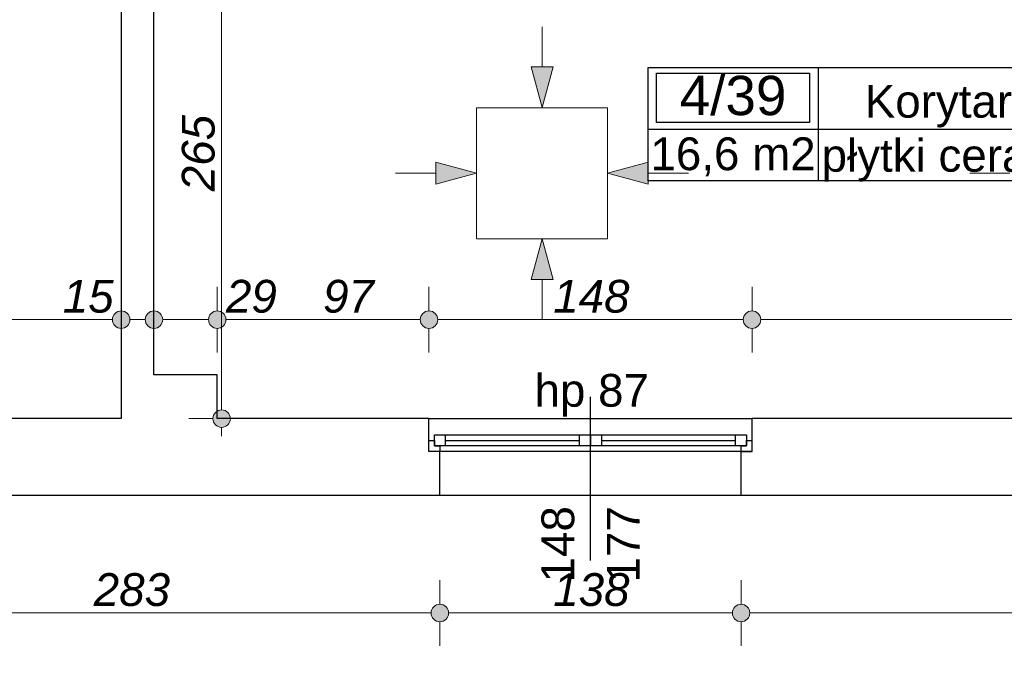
# Model space of a CAD drawing. Header units: millimetres. Extents: x -170998 to -45998, y 10557 to 52557.
# Tile 9 of 92: x -130023 to -125512, y 15257 to 18225. Entities that reach past the tile are written whole.
import ezdxf
from ezdxf.enums import TextEntityAlignment as Align

# ---------------------------------------------------------------- set-up
doc = ezdxf.new("R2010")
doc.units = ezdxf.units.MM
doc.header["$MEASUREMENT"] = 0
for name, color, linetype in [('Linia', 7, 'Continuous'), ('Obiekt', 7, 'Continuous'), ('Okno', 7, 'Continuous'), ('Strefa', 7, 'Continuous'), ('Słup', 7, 'Continuous'), ('Wymiary', 7, 'Continuous'), ('Ściana', 7, 'Continuous')]:
    doc.layers.add(name, color=color, linetype=linetype)
doc.styles.add('Arial', font='txt')
doc.dimstyles.new('GENERATED_STYLE__1', dxfattribs={"dimtxt": 150, "dimasz": 152, "dimexe": 0.18, "dimexo": 0, "dimgap": 0.09, "dimtad": 1, "dimtih": 1, "dimtoh": 1, "dimlfac": 0.1, "dimzin": 0, "dimdsep": 46, "dimtxsty": 'Arial', "dimblk": 'ARROWHEAD_11', "dimblk1": 'ARROWHEAD_11', "dimblk2": 'ARROWHEAD_11', "dimcen": 0.09, "dimclrd": 114, "dimclre": 114, "dimclrt": 114, "dimazin": 0, "dimtfac": 1, "dimtdec": 4, "dimtmove": 0, "dimatfit": 3, "dimfxl": 1, "dimtolj": 1, "dimtzin": 0, "dimarcsym": 0})
doc.dimstyles.new('GENERATED_STYLE__2', dxfattribs={"dimtxt": 150, "dimasz": 152, "dimexe": 0.18, "dimexo": 0, "dimgap": 0.09, "dimtad": 1, "dimlfac": 0.1, "dimzin": 0, "dimdsep": 46, "dimtxsty": 'Arial', "dimblk": 'ARROWHEAD_11', "dimblk1": 'ARROWHEAD_11', "dimblk2": 'ARROWHEAD_11', "dimcen": 0.09, "dimclrd": 114, "dimclre": 114, "dimclrt": 114, "dimazin": 0, "dimtfac": 1, "dimtdec": 4, "dimtmove": 0, "dimatfit": 3, "dimfxl": 1, "dimtolj": 1, "dimtzin": 0, "dimarcsym": 0})
doc.dimstyles.new('GENERATED_STYLE__3', dxfattribs={"dimtxt": 150, "dimasz": 152, "dimexe": 0.18, "dimexo": 0, "dimgap": 0.09, "dimtad": 1, "dimlfac": 0.1, "dimzin": 0, "dimdsep": 46, "dimtxsty": 'Arial', "dimblk": 'ARROWHEAD_11', "dimblk1": 'ARROWHEAD_11', "dimblk2": 'ARROWHEAD_11', "dimcen": 0.09, "dimclrd": 114, "dimclre": 114, "dimclrt": 114, "dimazin": 0, "dimtfac": 1, "dimtdec": 4, "dimtmove": 2, "dimatfit": 3, "dimfxl": 1, "dimtolj": 1, "dimtzin": 0, "dimarcsym": 0})

# ---------------------------------------------------------------- blocks, each defined once
blk = doc.blocks.new('Korytarz_4_39_39', base_point=(-126365.5, 17723.4))
at = {"layer": 'Strefa'}
for p, q in [((-127144.5, 18006.3), (-125157.3, 18006.3)), ((-127144.5, 17487.7), (-127144.5, 18006.3)), ((-126365.5, 18006.3), (-126365.5, 17487.7)), ((-125157.3, 18006.3), (-125157.3, 17487.7)), ((-127105.6, 17980.3), (-126404.4, 17980.3)), ((-127105.6, 17754), (-127105.6, 17980.3)), ((-126404.4, 17980.3), (-126404.4, 17754)), ((-126404.4, 17754), (-127105.6, 17754)), ((-127144.5, 17723.4), (-125157.3, 17723.4)), ((-125157.3, 17487.7), (-127144.5, 17487.7))]:
    blk.add_line(p, q, dxfattribs=at)
at = {"layer": 'Strefa', "style": 'Arial'}
for tag, height, p in [('ROOM_NUMBER', 180, (-126755, 17878.3)), ('ROOM_NAME', 150, (-125761.4, 17851.8)), ('ROOM_CALC_AREA', 150, (-126755, 17611.4)), ('floor_f', 150, (-125761.4, 17604.3))]:
    blk.add_attdef(tag, text='', height=height, dxfattribs=at).set_placement(p, align=Align.MIDDLE_CENTER)
blk = doc.blocks.new('*D74')
at = {"layer": 'Wymiary', "linetype": 'Continuous', "lineweight": 13}
for points in [[(-130838, 16852.2), (-130841.1, 16867.5), (-130849.7, 16880.5), (-130862.7, 16889.1), (-130878, 16892.2), (-130893.3, 16889.1), (-130906.3, 16880.5), (-130915, 16867.5), (-130918, 16852.2), (-130915, 16836.9), (-130906.3, 16823.9), (-130893.3, 16815.2), (-130878, 16812.2), (-130862.7, 16815.2), (-130849.7, 16823.9), (-130841.1, 16836.9)], [(-129518, 16852.2), (-129521.1, 16867.5), (-129529.7, 16880.5), (-129542.7, 16889.1), (-129558, 16892.2), (-129573.3, 16889.1), (-129586.3, 16880.5), (-129595, 16867.5), (-129598, 16852.2), (-129595, 16836.9), (-129586.3, 16823.9), (-129573.3, 16815.2), (-129558, 16812.2), (-129542.7, 16815.2), (-129529.7, 16823.9), (-129521.1, 16836.9)]]:
    blk.add_hatch(color=114, dxfattribs=at).paths.add_polyline_path(points)
at = {"layer": 'Wymiary', "color": 114, "lineweight": 13}
for p, q in [((-130878, 16892.2), (-130878, 17002.2)), ((-129558, 16892.2), (-129558, 17002.2)), ((-130838, 16852.2), (-129598, 16852.2)), ((-130878, 16702.2), (-130878, 16812.2)), ((-129558, 16702.2), (-129558, 16812.2))]:
    blk.add_line(p, q, dxfattribs=at)
for centre in [(-130878, 16852.2), (-129558, 16852.2)]:
    blk.add_circle(centre, 40, dxfattribs=at)
at = {"layer": 'Wymiary', "color": 114, "lineweight": 13, "char_height": 150, "attachment_point": 7, "style": 'Arial'}
for s, insert in [('\\A1;{\\fArial|b0|i1|c238|p38;132}', (-130502.6, 16882.2)), ('\\A1;{\\fArial|b0|i1|c238|p38;15}', (-129825.7, 16882.2))]:
    blk.add_mtext(s, dxfattribs=dict(at, insert=insert))
blk = doc.blocks.new('ARROWHEAD_11')
at = {"color": 0, "linetype": 'Continuous', "lineweight": 0}
blk.add_line((0, 0), (-1, 0), dxfattribs=at)
at = {"color": 0, "linetype": 'Continuous', "lineweight": 0, "const_width": 0.25, "flags": 128}
blk.add_lwpolyline([(-0.125, 0, 1), (0.125, 0, 1)], format="xyb", close=True, dxfattribs=at)
blk = doc.blocks.new('*D75')
at = {"layer": 'Wymiary', "linetype": 'Continuous', "lineweight": 13}
for points in [[(-129518, 16852.2), (-129521.1, 16867.5), (-129529.7, 16880.5), (-129542.7, 16889.1), (-129558, 16892.2), (-129573.3, 16889.1), (-129586.3, 16880.5), (-129595, 16867.5), (-129598, 16852.2), (-129595, 16836.9), (-129586.3, 16823.9), (-129573.3, 16815.2), (-129558, 16812.2), (-129542.7, 16815.2), (-129529.7, 16823.9), (-129521.1, 16836.9)], [(-129368, 16852.2), (-129371.1, 16867.5), (-129379.7, 16880.5), (-129392.7, 16889.1), (-129408, 16892.2), (-129423.3, 16889.1), (-129436.3, 16880.5), (-129445, 16867.5), (-129448, 16852.2), (-129445, 16836.9), (-129436.3, 16823.9), (-129423.3, 16815.2), (-129408, 16812.2), (-129392.7, 16815.2), (-129379.7, 16823.9), (-129371.1, 16836.9)]]:
    blk.add_hatch(color=114, dxfattribs=at).paths.add_polyline_path(points)
at = {"layer": 'Wymiary', "color": 114, "lineweight": 13}
for p, q in [((-129558, 16892.2), (-129558, 17002.2)), ((-129408, 16892.2), (-129408, 17002.2)), ((-129518, 16852.2), (-129448, 16852.2)), ((-129558, 16702.2), (-129558, 16812.2)), ((-129408, 16702.2), (-129408, 16812.2))]:
    blk.add_line(p, q, dxfattribs=at)
for centre in [(-129558, 16852.2), (-129408, 16852.2)]:
    blk.add_circle(centre, 40, dxfattribs=at)
blk = doc.blocks.new('*D76')
at = {"layer": 'Wymiary', "linetype": 'Continuous', "lineweight": 13}
for points in [[(-129368, 16852.2), (-129371.1, 16867.5), (-129379.7, 16880.5), (-129392.7, 16889.1), (-129408, 16892.2), (-129423.3, 16889.1), (-129436.3, 16880.5), (-129445, 16867.5), (-129448, 16852.2), (-129445, 16836.9), (-129436.3, 16823.9), (-129423.3, 16815.2), (-129408, 16812.2), (-129392.7, 16815.2), (-129379.7, 16823.9), (-129371.1, 16836.9)], [(-129078, 16852.2), (-129081.1, 16867.5), (-129089.7, 16880.5), (-129102.7, 16889.1), (-129118, 16892.2), (-129133.3, 16889.1), (-129146.3, 16880.5), (-129155, 16867.5), (-129158, 16852.2), (-129155, 16836.9), (-129146.3, 16823.9), (-129133.3, 16815.2), (-129118, 16812.2), (-129102.7, 16815.2), (-129089.7, 16823.9), (-129081.1, 16836.9)]]:
    blk.add_hatch(color=114, dxfattribs=at).paths.add_polyline_path(points)
at = {"layer": 'Wymiary', "color": 114, "lineweight": 13}
for p, q in [((-129408, 16892.2), (-129408, 17002.2)), ((-129118, 16892.2), (-129118, 17002.2)), ((-129368, 16852.2), (-129158, 16852.2)), ((-129408, 16702.2), (-129408, 16812.2)), ((-129118, 16702.2), (-129118, 16812.2))]:
    blk.add_line(p, q, dxfattribs=at)
for centre in [(-129408, 16852.2), (-129118, 16852.2)]:
    blk.add_circle(centre, 40, dxfattribs=at)
blk = doc.blocks.new('*D77')
at = {"layer": 'Wymiary', "linetype": 'Continuous', "lineweight": 13}
for points in [[(-129078, 16852.2), (-129081.1, 16867.5), (-129089.7, 16880.5), (-129102.7, 16889.1), (-129118, 16892.2), (-129133.3, 16889.1), (-129146.3, 16880.5), (-129155, 16867.5), (-129158, 16852.2), (-129155, 16836.9), (-129146.3, 16823.9), (-129133.3, 16815.2), (-129118, 16812.2), (-129102.7, 16815.2), (-129089.7, 16823.9), (-129081.1, 16836.9)], [(-128108, 16852.2), (-128111.1, 16867.5), (-128119.7, 16880.5), (-128132.7, 16889.1), (-128148, 16892.2), (-128163.3, 16889.1), (-128176.3, 16880.5), (-128185, 16867.5), (-128188, 16852.2), (-128185, 16836.9), (-128176.3, 16823.9), (-128163.3, 16815.2), (-128148, 16812.2), (-128132.7, 16815.2), (-128119.7, 16823.9), (-128111.1, 16836.9)]]:
    blk.add_hatch(color=114, dxfattribs=at).paths.add_polyline_path(points)
at = {"layer": 'Wymiary', "color": 114, "lineweight": 13}
for p, q in [((-129118, 16892.2), (-129118, 17002.2)), ((-128148, 16892.2), (-128148, 17002.2)), ((-129078, 16852.2), (-128188, 16852.2)), ((-129118, 16702.2), (-129118, 16812.2)), ((-128148, 16702.2), (-128148, 16812.2))]:
    blk.add_line(p, q, dxfattribs=at)
for centre in [(-129118, 16852.2), (-128148, 16852.2)]:
    blk.add_circle(centre, 40, dxfattribs=at)
at = {"layer": 'Wymiary', "color": 114, "lineweight": 13, "char_height": 150, "attachment_point": 7, "style": 'Arial'}
for s, insert in [('\\A1;{\\fArial|b0|i1|c238|p38;29}', (-129078, 16882.2)), ('\\A1;{\\fArial|b0|i1|c238|p38;97}', (-128633, 16882.2))]:
    blk.add_mtext(s, dxfattribs=dict(at, insert=insert))
blk = doc.blocks.new('*D78')
at = {"layer": 'Wymiary', "linetype": 'Continuous', "lineweight": 13}
for points in [[(-128108, 16852.2), (-128111.1, 16867.5), (-128119.7, 16880.5), (-128132.7, 16889.1), (-128148, 16892.2), (-128163.3, 16889.1), (-128176.3, 16880.5), (-128185, 16867.5), (-128188, 16852.2), (-128185, 16836.9), (-128176.3, 16823.9), (-128163.3, 16815.2), (-128148, 16812.2), (-128132.7, 16815.2), (-128119.7, 16823.9), (-128111.1, 16836.9)], [(-126628, 16852.2), (-126631.1, 16867.5), (-126639.7, 16880.5), (-126652.7, 16889.1), (-126668, 16892.2), (-126683.3, 16889.1), (-126696.3, 16880.5), (-126705, 16867.5), (-126708, 16852.2), (-126705, 16836.9), (-126696.3, 16823.9), (-126683.3, 16815.2), (-126668, 16812.2), (-126652.7, 16815.2), (-126639.7, 16823.9), (-126631.1, 16836.9)]]:
    blk.add_hatch(color=114, dxfattribs=at).paths.add_polyline_path(points)
at = {"layer": 'Wymiary', "color": 114, "lineweight": 13}
for p, q in [((-128148, 16892.2), (-128148, 17002.2)), ((-126668, 16892.2), (-126668, 17002.2)), ((-128108, 16852.2), (-126708, 16852.2)), ((-128148, 16702.2), (-128148, 16812.2)), ((-126668, 16702.2), (-126668, 16812.2))]:
    blk.add_line(p, q, dxfattribs=at)
for centre in [(-128148, 16852.2), (-126668, 16852.2)]:
    blk.add_circle(centre, 40, dxfattribs=at)
at = {"layer": 'Wymiary', "color": 114, "lineweight": 13, "insert": (-127578.8, 16882.2), "char_height": 150, "attachment_point": 7, "style": 'Arial'}
blk.add_mtext('\\A1;{\\fArial|b0|i1|c238|p38;148}', dxfattribs=at)
blk = doc.blocks.new('*D79')
at = {"layer": 'Wymiary', "linetype": 'Continuous', "lineweight": 13}
for points in [[(-126628, 16852.2), (-126631.1, 16867.5), (-126639.7, 16880.5), (-126652.7, 16889.1), (-126668, 16892.2), (-126683.3, 16889.1), (-126696.3, 16880.5), (-126705, 16867.5), (-126708, 16852.2), (-126705, 16836.9), (-126696.3, 16823.9), (-126683.3, 16815.2), (-126668, 16812.2), (-126652.7, 16815.2), (-126639.7, 16823.9), (-126631.1, 16836.9)], [(-123288, 16852.2), (-123291.1, 16867.5), (-123299.7, 16880.5), (-123312.7, 16889.1), (-123328, 16892.2), (-123343.3, 16889.1), (-123356.3, 16880.5), (-123365, 16867.5), (-123368, 16852.2), (-123365, 16836.9), (-123356.3, 16823.9), (-123343.3, 16815.2), (-123328, 16812.2), (-123312.7, 16815.2), (-123299.7, 16823.9), (-123291.1, 16836.9)]]:
    blk.add_hatch(color=114, dxfattribs=at).paths.add_polyline_path(points)
at = {"layer": 'Wymiary', "color": 114, "lineweight": 13}
for p, q in [((-126668, 16892.2), (-126668, 17002.2)), ((-123328, 16892.2), (-123328, 17002.2)), ((-126628, 16852.2), (-123368, 16852.2)), ((-126668, 16702.2), (-126668, 16812.2)), ((-123328, 16702.2), (-123328, 16812.2))]:
    blk.add_line(p, q, dxfattribs=at)
for centre in [(-126668, 16852.2), (-123328, 16852.2)]:
    blk.add_circle(centre, 40, dxfattribs=at)
at = {"layer": 'Wymiary', "color": 114, "lineweight": 13, "char_height": 150, "attachment_point": 7, "style": 'Arial'}
for s, insert in [('\\A1;{\\fArial|b0|i1|c238|p38;334}', (-125282.6, 16882.2)), ('\\A1;{\\fArial|b0|i1|c238|p38;19}', (-123595.7, 16882.2))]:
    blk.add_mtext(s, dxfattribs=dict(at, insert=insert))
blk = doc.blocks.new('*D603')
at = {"layer": 'Wymiary', "linetype": 'Continuous', "lineweight": 13}
for points in [[(-129058, 19049.3), (-129061.1, 19064.6), (-129069.7, 19077.6), (-129082.7, 19086.3), (-129098, 19089.3), (-129113.3, 19086.3), (-129126.3, 19077.6), (-129135, 19064.6), (-129138, 19049.3), (-129135, 19034), (-129126.3, 19021), (-129113.3, 19012.4), (-129098, 19009.3), (-129082.7, 19012.4), (-129069.7, 19021), (-129061.1, 19034)], [(-129058, 16399.3), (-129061.1, 16414.6), (-129069.7, 16427.6), (-129082.7, 16436.3), (-129098, 16439.3), (-129113.3, 16436.3), (-129126.3, 16427.6), (-129135, 16414.6), (-129138, 16399.3), (-129135, 16384), (-129126.3, 16371), (-129113.3, 16362.4), (-129098, 16359.3), (-129082.7, 16362.4), (-129069.7, 16371), (-129061.1, 16384)]]:
    blk.add_hatch(color=114, dxfattribs=at).paths.add_polyline_path(points)
at = {"layer": 'Wymiary', "color": 114, "lineweight": 13}
for p, q in [((-129138, 19049.3), (-129248, 19049.3)), ((-128948, 19049.3), (-129058, 19049.3)), ((-129098, 16439.3), (-129098, 19009.3)), ((-129138, 16399.3), (-129248, 16399.3)), ((-128948, 16399.3), (-129058, 16399.3)), ((-129098, 16319.3), (-129098, 16359.3))]:
    blk.add_line(p, q, dxfattribs=at)
for centre in [(-129098, 19049.3), (-129098, 16399.3)]:
    blk.add_circle(centre, 40, dxfattribs=at)
at = {"layer": 'Wymiary', "color": 114, "lineweight": 13, "char_height": 150, "attachment_point": 7, "rotation": 90, "style": 'Arial'}
for s, insert in [('\\A1;{\\fArial|b0|i1|c238|p38;15}', (-129128, 18781.7)), ('\\A1;{\\fArial|b0|i1|c238|p38;265}', (-129128, 17439.7))]:
    blk.add_mtext(s, dxfattribs=dict(at, insert=insert))
blk = doc.blocks.new('*D617')
at = {"layer": 'Wymiary', "linetype": 'Continuous', "lineweight": 13}
for points in [[(-130362.2, 19049.3), (-130365.2, 19064.6), (-130373.9, 19077.6), (-130386.9, 19086.3), (-130402.2, 19089.3), (-130417.5, 19086.3), (-130430.5, 19077.6), (-130439.1, 19064.6), (-130442.2, 19049.3), (-130439.1, 19034), (-130430.5, 19021), (-130417.5, 19012.4), (-130402.2, 19009.3), (-130386.9, 19012.4), (-130373.9, 19021), (-130365.2, 19034)], [(-130362.2, 16399.3), (-130365.2, 16414.6), (-130373.9, 16427.6), (-130386.9, 16436.3), (-130402.2, 16439.3), (-130417.5, 16436.3), (-130430.5, 16427.6), (-130439.1, 16414.6), (-130442.2, 16399.3), (-130439.1, 16384), (-130430.5, 16371), (-130417.5, 16362.4), (-130402.2, 16359.3), (-130386.9, 16362.4), (-130373.9, 16371), (-130365.2, 16384)]]:
    blk.add_hatch(color=114, dxfattribs=at).paths.add_polyline_path(points)
at = {"layer": 'Wymiary', "color": 114, "lineweight": 13}
for p, q in [((-130442.2, 19049.3), (-130552.2, 19049.3)), ((-130252.2, 19049.3), (-130362.2, 19049.3)), ((-130402.2, 16439.3), (-130402.2, 19009.3)), ((-130442.2, 16399.3), (-130552.2, 16399.3)), ((-130252.2, 16399.3), (-130362.2, 16399.3)), ((-130402.2, 16319.3), (-130402.2, 16359.3))]:
    blk.add_line(p, q, dxfattribs=at)
for centre in [(-130402.2, 19049.3), (-130402.2, 16399.3)]:
    blk.add_circle(centre, 40, dxfattribs=at)
at = {"layer": 'Wymiary', "color": 114, "lineweight": 13, "insert": (-130432.2, 17323.2), "char_height": 150, "attachment_point": 7, "rotation": 90, "style": 'Arial'}
blk.add_mtext('\\A1;{\\fArial|b0|i1|c238|p38;265}', dxfattribs=at)
blk = doc.blocks.new('*D695')
at = {"layer": 'Wymiary', "linetype": 'Continuous', "lineweight": 13}
for points in [[(-130888, 15509.7), (-130891.1, 15525), (-130899.7, 15538), (-130912.7, 15546.7), (-130928, 15549.7), (-130943.3, 15546.7), (-130956.3, 15538), (-130965, 15525), (-130968, 15509.7), (-130965, 15494.4), (-130956.3, 15481.4), (-130943.3, 15472.7), (-130928, 15469.7), (-130912.7, 15472.7), (-130899.7, 15481.4), (-130891.1, 15494.4)], [(-128058, 15509.7), (-128061.1, 15525), (-128069.7, 15538), (-128082.7, 15546.7), (-128098, 15549.7), (-128113.3, 15546.7), (-128126.3, 15538), (-128135, 15525), (-128138, 15509.7), (-128135, 15494.4), (-128126.3, 15481.4), (-128113.3, 15472.7), (-128098, 15469.7), (-128082.7, 15472.7), (-128069.7, 15481.4), (-128061.1, 15494.4)]]:
    blk.add_hatch(color=114, dxfattribs=at).paths.add_polyline_path(points)
at = {"layer": 'Wymiary', "color": 114, "lineweight": 13}
for p, q in [((-130928, 15549.7), (-130928, 15659.7)), ((-128098, 15549.7), (-128098, 15659.7)), ((-130888, 15509.7), (-128138, 15509.7)), ((-130928, 15359.7), (-130928, 15469.7)), ((-128098, 15359.7), (-128098, 15469.7))]:
    blk.add_line(p, q, dxfattribs=at)
for centre in [(-130928, 15509.7), (-128098, 15509.7)]:
    blk.add_circle(centre, 40, dxfattribs=at)
at = {"layer": 'Wymiary', "color": 114, "lineweight": 13, "insert": (-129683.8, 15539.7), "char_height": 150, "attachment_point": 7, "style": 'Arial'}
blk.add_mtext('\\A1;{\\fArial|b0|i1|c238|p38;283}', dxfattribs=at)
blk = doc.blocks.new('*D696')
at = {"layer": 'Wymiary', "linetype": 'Continuous', "lineweight": 13}
for points in [[(-128058, 15509.7), (-128061.1, 15525), (-128069.7, 15538), (-128082.7, 15546.7), (-128098, 15549.7), (-128113.3, 15546.7), (-128126.3, 15538), (-128135, 15525), (-128138, 15509.7), (-128135, 15494.4), (-128126.3, 15481.4), (-128113.3, 15472.7), (-128098, 15469.7), (-128082.7, 15472.7), (-128069.7, 15481.4), (-128061.1, 15494.4)], [(-126678, 15509.7), (-126681.1, 15525), (-126689.7, 15538), (-126702.7, 15546.7), (-126718, 15549.7), (-126733.3, 15546.7), (-126746.3, 15538), (-126755, 15525), (-126758, 15509.7), (-126755, 15494.4), (-126746.3, 15481.4), (-126733.3, 15472.7), (-126718, 15469.7), (-126702.7, 15472.7), (-126689.7, 15481.4), (-126681.1, 15494.4)]]:
    blk.add_hatch(color=114, dxfattribs=at).paths.add_polyline_path(points)
at = {"layer": 'Wymiary', "color": 114, "lineweight": 13}
for p, q in [((-128098, 15549.7), (-128098, 15659.7)), ((-126718, 15549.7), (-126718, 15659.7)), ((-128058, 15509.7), (-126758, 15509.7)), ((-128098, 15359.7), (-128098, 15469.7)), ((-126718, 15359.7), (-126718, 15469.7))]:
    blk.add_line(p, q, dxfattribs=at)
for centre in [(-128098, 15509.7), (-126718, 15509.7)]:
    blk.add_circle(centre, 40, dxfattribs=at)
at = {"layer": 'Wymiary', "color": 114, "lineweight": 13, "insert": (-127578.8, 15539.7), "char_height": 150, "attachment_point": 7, "style": 'Arial'}
blk.add_mtext('\\A1;{\\fArial|b0|i1|c238|p38;138}', dxfattribs=at)
blk = doc.blocks.new('*D697')
at = {"layer": 'Wymiary', "linetype": 'Continuous', "lineweight": 13}
for points in [[(-126678, 15509.7), (-126681.1, 15525), (-126689.7, 15538), (-126702.7, 15546.7), (-126718, 15549.7), (-126733.3, 15546.7), (-126746.3, 15538), (-126755, 15525), (-126758, 15509.7), (-126755, 15494.4), (-126746.3, 15481.4), (-126733.3, 15472.7), (-126718, 15469.7), (-126702.7, 15472.7), (-126689.7, 15481.4), (-126681.1, 15494.4)], [(-122988, 15509.7), (-122991.1, 15525), (-122999.7, 15538), (-123012.7, 15546.7), (-123028, 15549.7), (-123043.3, 15546.7), (-123056.3, 15538), (-123065, 15525), (-123068, 15509.7), (-123065, 15494.4), (-123056.3, 15481.4), (-123043.3, 15472.7), (-123028, 15469.7), (-123012.7, 15472.7), (-122999.7, 15481.4), (-122991.1, 15494.4)]]:
    blk.add_hatch(color=114, dxfattribs=at).paths.add_polyline_path(points)
at = {"layer": 'Wymiary', "color": 114, "lineweight": 13}
for p, q in [((-126718, 15549.7), (-126718, 15659.7)), ((-123028, 15549.7), (-123028, 15659.7)), ((-126678, 15509.7), (-123068, 15509.7)), ((-126718, 15359.7), (-126718, 15469.7)), ((-123028, 15359.7), (-123028, 15469.7))]:
    blk.add_line(p, q, dxfattribs=at)
for centre in [(-126718, 15509.7), (-123028, 15509.7)]:
    blk.add_circle(centre, 40, dxfattribs=at)
at = {"layer": 'Wymiary', "color": 114, "lineweight": 13, "insert": (-125043.8, 15539.7), "char_height": 150, "attachment_point": 7, "style": 'Arial'}
blk.add_mtext('\\A1;{\\fArial|b0|i1|c238|p38;369}', dxfattribs=at)
blk = doc.blocks.new('*D717')
at = {"layer": 'Wymiary', "linetype": 'Continuous', "lineweight": 13}
for points in [[(-140218, 15152.7), (-140221.1, 15168.1), (-140229.7, 15181), (-140242.7, 15189.7), (-140258, 15192.7), (-140273.3, 15189.7), (-140286.3, 15181), (-140295, 15168.1), (-140298, 15152.7), (-140295, 15137.4), (-140286.3, 15124.5), (-140273.3, 15115.8), (-140258, 15112.7), (-140242.7, 15115.8), (-140229.7, 15124.5), (-140221.1, 15137.4)], [(-67518, 15152.7), (-67521, 15168.1), (-67529.7, 15181), (-67542.7, 15189.7), (-67558, 15192.7), (-67573.3, 15189.7), (-67586.3, 15181), (-67594.9, 15168.1), (-67598, 15152.7), (-67594.9, 15137.4), (-67586.3, 15124.5), (-67573.3, 15115.8), (-67558, 15112.7), (-67542.7, 15115.8), (-67529.7, 15124.5), (-67521, 15137.4)]]:
    blk.add_hatch(color=114, dxfattribs=at).paths.add_polyline_path(points)
at = {"layer": 'Wymiary', "color": 114, "lineweight": 13}
for p, q in [((-140258, 15192.7), (-140258, 15302.7)), ((-67558, 15192.7), (-67558, 15302.7)), ((-140338, 15152.7), (-140298, 15152.7)), ((-140258, 15002.7), (-140258, 15112.7)), ((-140218, 15152.7), (-67598, 15152.7)), ((-67558, 15002.7), (-67558, 15112.7)), ((-67518, 15152.7), (-67478, 15152.7))]:
    blk.add_line(p, q, dxfattribs=at)
for centre in [(-140258, 15152.7), (-67558, 15152.7)]:
    blk.add_circle(centre, 40, dxfattribs=at)
at = {"layer": 'Wymiary', "color": 114, "lineweight": 13, "insert": (-104307.1, 15182.7), "char_height": 150, "attachment_point": 7, "style": 'Arial'}
blk.add_mtext('\\A1;{\\fArial|b0|i1|c238|p38;7\xa0270,01}', dxfattribs=at)

msp = doc.modelspace()

# ---------------------------------------------------------------- hatches: boundary and pattern name
at = {"layer": 'Linia', "linetype": 'Continuous', "lineweight": 13}
for points in [[(-127629.402, 17822.562), (-127579.153, 18009.098), (-127679.153, 18009.231)], [(-127930.602, 17522.563), (-128117.205, 17572.563), (-128117.205, 17472.563)], [(-127329.802, 17522.563), (-127143.2, 17472.563), (-127143.2, 17572.563)], [(-127629.402, 17222.563), (-127679.153, 17035.894), (-127579.153, 17036.027)]]:
    msp.add_hatch(color=150, dxfattribs=at).paths.add_polyline_path(points)

# ---------------------------------------------------------------- linework, layer by layer
at = {"layer": 'Linia', "color": 150, "lineweight": 13}
for p, q in [((-127628.908, 18192.937), (-127629.153, 18009.165)), ((-127629.402, 17822.562), (-127679.153, 18009.231)), ((-127679.153, 18009.231), (-127579.153, 18009.098)), ((-127629.402, 17822.562), (-127579.153, 18009.098)), ((-127329.802, 17822.163), (-127929.802, 17822.163)), ((-127929.802, 17822.163), (-127929.802, 17222.963)), ((-127329.802, 17222.963), (-127329.802, 17822.163)), ((-127930.602, 17522.563), (-128117.205, 17572.563)), ((-128117.205, 17472.563), (-128117.205, 17572.563)), ((-127329.802, 17522.563), (-127143.2, 17572.563)), ((-127143.2, 17572.563), (-127143.2, 17472.563)), ((-128300.977, 17522.563), (-128117.205, 17522.563)), ((-127930.602, 17522.563), (-128117.205, 17472.563)), ((-127329.802, 17522.563), (-127143.2, 17472.563)), ((-126959.427, 17522.563), (-127143.2, 17522.563)), ((-125670.088, 17522.563), (-125486.316, 17522.563)), ((-127929.802, 17222.163), (-127329.802, 17222.163)), ((-127629.402, 17222.563), (-127679.153, 17035.894)), ((-127629.402, 17222.563), (-127579.153, 17036.027)), ((-127579.153, 17036.027), (-127679.153, 17035.894)), ((-127628.908, 16852.188), (-127629.153, 17035.961))]:
    msp.add_line(p, q, dxfattribs=at)
at = {"layer": 'Obiekt'}
msp.add_line((-127408.019, 15749.32), (-127408.019, 16499.32), dxfattribs=at)
at = {"layer": 'Okno'}
for p, q in [((-128148.019, 16399.32), (-126668.019, 16399.32)), ((-128148.019, 16299.32), (-128123.019, 16299.32)), ((-128148.019, 16249.32), (-128148.019, 16299.32)), ((-128123.019, 16324.32), (-128073.019, 16324.32)), ((-128123.019, 16274.32), (-128123.019, 16324.32)), ((-128123.019, 16299.32), (-128123.019, 16274.32)), ((-128073.019, 16324.32), (-127458.019, 16324.32)), ((-128073.019, 16324.32), (-128073.019, 16274.32)), ((-128073.019, 16324.32), (-127458.019, 16324.32)), ((-128073.019, 16299.32), (-127458.019, 16299.32)), ((-127458.019, 16274.32), (-127458.019, 16324.32)), ((-127458.019, 16324.32), (-127408.019, 16324.32)), ((-127408.019, 16324.32), (-127408.019, 16274.32)), ((-127408.019, 16324.32), (-127358.019, 16324.32)), ((-127408.019, 16274.32), (-127408.019, 16324.32)), ((-127358.019, 16324.32), (-126743.019, 16324.32)), ((-127358.019, 16324.32), (-127358.019, 16274.32)), ((-127358.019, 16324.32), (-126743.019, 16324.32)), ((-127358.019, 16299.32), (-126743.019, 16299.32)), ((-126743.019, 16274.32), (-126743.019, 16324.32)), ((-126743.019, 16324.32), (-126693.019, 16324.32)), ((-126693.019, 16324.32), (-126693.019, 16274.32)), ((-126693.019, 16274.32), (-126693.019, 16299.32)), ((-126693.019, 16299.32), (-126668.019, 16299.32)), ((-126668.019, 16249.32), (-126668.019, 16299.32)), ((-128098.019, 16249.32), (-128148.019, 16249.32)), ((-128098.019, 16249.32), (-128148.019, 16249.32)), ((-128123.019, 16274.32), (-128098.019, 16274.32)), ((-128073.019, 16274.32), (-128123.019, 16274.32)), ((-128098.019, 16274.32), (-128098.019, 16249.32)), ((-127408.019, 16249.32), (-128098.019, 16249.32)), ((-127458.019, 16274.32), (-128073.019, 16274.32)), ((-127408.019, 16274.32), (-127458.019, 16274.32)), ((-127358.019, 16274.32), (-127408.019, 16274.32)), ((-126718.019, 16249.32), (-127408.019, 16249.32)), ((-126743.019, 16274.32), (-127358.019, 16274.32)), ((-126693.019, 16274.32), (-126743.019, 16274.32)), ((-126718.019, 16249.32), (-126718.019, 16274.32)), ((-126718.019, 16274.32), (-126693.019, 16274.32)), ((-126668.019, 16249.32), (-126718.019, 16249.32)), ((-126718.019, 16249.32), (-126668.019, 16249.32)), ((-128098.019, 16049.32), (-126718.019, 16049.32))]:
    msp.add_line(p, q, dxfattribs=at)
at = {"layer": 'Słup'}
for p, q in [((-129118.019, 16599.32), (-129408.019, 16599.32)), ((-129118.019, 16399.32), (-129118.019, 16599.32))]:
    msp.add_line(p, q, dxfattribs=at)
at = {"layer": 'Ściana'}
for p, q in [((-128148.019, 16299.32), (-128148.019, 16399.32)), ((-126668.019, 16299.32), (-126668.019, 16399.32)), ((-128148.019, 16249.32), (-128148.019, 16299.32)), ((-126668.019, 16249.32), (-126668.019, 16299.32)), ((-128098.019, 16249.32), (-128148.019, 16249.32)), ((-128098.019, 16049.32), (-128098.019, 16249.32)), ((-126718.019, 16049.32), (-126718.019, 16249.32)), ((-126718.019, 16249.32), (-126668.019, 16249.32))]:
    msp.add_line(p, q, dxfattribs=at)
at = {"layer": 'Ściana', "flags": 128}
for points in [[(-129558.019, 19049.32), (-129558.019, 16399.32)], [(-129408.019, 16599.32), (-129408.019, 19049.32)], [(-129558.019, 16399.32), (-130878.018, 16399.32)], [(-128148.019, 16399.32), (-129118.019, 16399.32)], [(-123328.019, 16399.32), (-126668.019, 16399.32)], [(-130928.018, 16049.32), (-128098.019, 16049.32)], [(-126718.019, 16049.32), (-123028.019, 16049.32)]]:
    msp.add_lwpolyline(points, dxfattribs=at)

# ---------------------------------------------------------------- block references
at = {"layer": 'Strefa'}
ref = msp.add_blockref('Korytarz_4_39_39', (-126365.479, 17723.407), dxfattribs=at)
ref.add_attrib('ROOM_NAME', 'Korytarz', dxfattribs={"color": 7, "height": 150, "style": 'Arial'}).set_placement((-125761.395, 17851.807), align=Align.MIDDLE_CENTER)
ref.add_attrib('ROOM_NUMBER', '4/39', dxfattribs={"color": 7, "height": 180, "style": 'Arial'}).set_placement((-126754.999, 17878.293), align=Align.MIDDLE_CENTER)
ref.add_attrib('ROOM_CALC_AREA', '16,6 m2', dxfattribs={"color": 7, "height": 150, "style": 'Arial'}).set_placement((-126754.999, 17611.353), align=Align.MIDDLE_CENTER)
ref.add_attrib('floor_f', 'płytki ceram.', dxfattribs={"color": 7, "height": 150, "style": 'Arial'}).set_placement((-125761.395, 17604.307), align=Align.MIDDLE_CENTER)

# ---------------------------------------------------------------- texts
at = {"layer": 'Obiekt', "insert": (-127664.476, 16408.486), "char_height": 150, "attachment_point": 7, "style": 'Arial'}
msp.add_mtext('\\A1;{\\fArial|b0|i0|c238|p38;hp 87}', dxfattribs=at)
at = {"layer": 'Obiekt', "char_height": 150, "attachment_point": 7, "rotation": 90, "style": 'Arial'}
for s, insert in [('\\A1;{\\fArial|b0|i0|c238|p38;148}', (-127480.55, 15649.32)), ('\\A1;{\\fArial|b0|i0|c238|p38;177}', (-127183.019, 15649.32))]:
    msp.add_mtext(s, dxfattribs=dict(at, insert=insert))

# ---------------------------------------------------------------- dimensions: what is measured, and where the dimension line sits
at = {"layer": 'Wymiary', "color": 114, "lineweight": 13}
for base, p1, p2, picture, middle in [((-67557.968, 15152.749), (-140258.019, 14639.32), (-67557.968, 20909.241), '*D717', (-103907.994, 15257.749)), ((-123328.019, 16852.188), (-126668.019, 16399.32), (-123328.019, 18014.32), '*D79', (-125111.848, 16957.188)), ((-129558.019, 16852.188), (-130878.018, 16399.32), (-129558.019, 17799.32), '*D74', (-130331.848, 16957.188)), ((-129408.019, 16852.188), (-129558.019, 17799.32), (-129408.019, 17799.32), '*D75', (-129711.848, 16957.188)), ((-129118.019, 16852.188), (-129408.019, 17799.32), (-129118.019, 16599.32), '*D76', (-128964.19, 16957.188)), ((-128148.019, 16852.188), (-129118.019, 16599.32), (-128148.019, 16399.32), '*D77', (-128519.19, 16957.188)), ((-126668.019, 16852.188), (-128148.019, 16399.32), (-126668.019, 16399.32), '*D78', (-127408.019, 16957.188)), ((-128098.019, 15509.705), (-130928.018, 16049.32), (-128098.019, 16049.32), '*D695', (-129513.019, 15614.705)), ((-126718.019, 15509.705), (-128098.019, 16049.32), (-126718.019, 16049.32), '*D696', (-127408.019, 15614.705)), ((-123028.019, 15509.705), (-126718.019, 16049.32), (-123028.019, 16049.32), '*D697', (-124873.019, 15614.705))]:
    dim = msp.add_linear_dim(base=base, p1=p1, p2=p2, dimstyle='GENERATED_STYLE__1', dxfattribs=at)
    dim.commit()
    dim.dimension.update_dxf_attribs({"geometry": picture, "text_midpoint": middle, "dimtype": 160})
for base, p1, p2, dimstyle, picture, middle in [((-130402.167, 19049.32), (-129558.019, 16399.32), (-130098.019, 19049.32), 'GENERATED_STYLE__3', '*D617', (-130507.167, 17493.975)), ((-129098.019, 19049.32), (-129118.019, 16399.32), (-129408.019, 19049.32), 'GENERATED_STYLE__2', '*D603', (-129203.019, 17610.491))]:
    dim = msp.add_linear_dim(base=base, p1=p1, p2=p2, angle=90, dimstyle=dimstyle, dxfattribs=at)
    dim.commit()
    dim.dimension.update_dxf_attribs({"geometry": picture, "text_midpoint": middle, "dimtype": 160, "text_rotation": 90})

doc.saveas('drawing.dxf')
